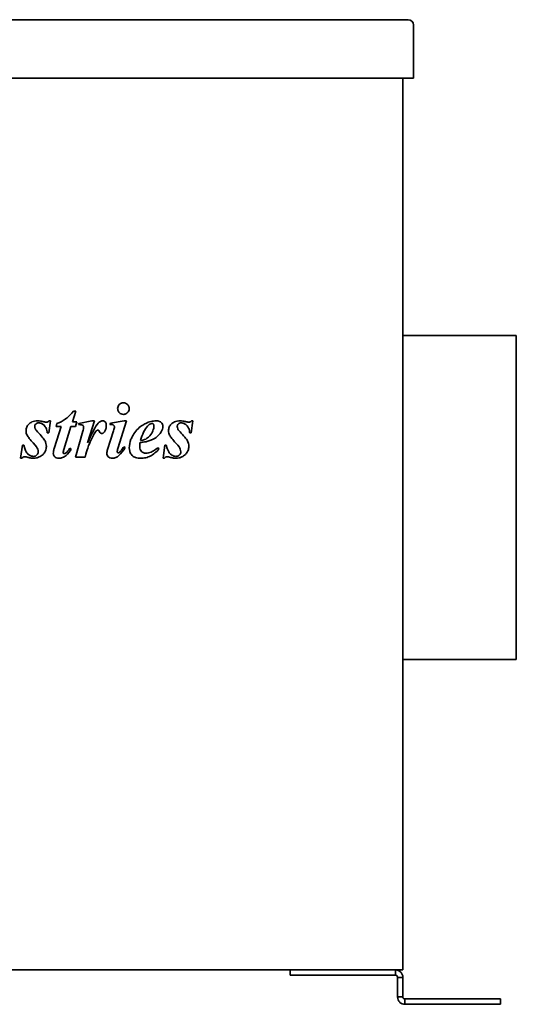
# Model space of a CAD drawing. Header units: millimetres. Extents: x 187 to 653, y 112 to 482.
# Tile 5 of 5: x 466 to 653, y 112 to 482. Entities that reach past the tile are written whole.
import ezdxf

# ---------------------------------------------------------------- set-up
doc = ezdxf.new("R2010")
doc.units = ezdxf.units.MM
doc.header["$LTSCALE"] = 2
doc.layers.add('Krawędzie widoczne(ISO)', color=7, linetype='Continuous', lineweight=35, true_color=0x262659)

msp = doc.modelspace()

# ---------------------------------------------------------------- linework, layer by layer
at = {"layer": 'Krawędzie widoczne(ISO)'}
for p, q in [((612, 482.48), (228, 482.48)), ((614, 460.48), (614, 480.48)), ((228, 460.48), (612, 460.48)), ((610, 124.48), (610, 460.48)), ((614, 460.48), (612, 460.48)), ((652.8, 363.48), (610, 363.48)), ((652.8, 241.48), (652.8, 363.48)), ((485.37, 330.92), (486.63, 334.94)), ((486.63, 334.94), (485.83, 334.94)), ((476.45, 326.77), (477.1, 331.33)), ((477.1, 331.33), (476.56, 331.33)), ((479.5, 330.32), (479.23, 329.23)), ((487.02, 330.92), (485.37, 330.92)), ((486.51, 329.23), (487.02, 330.92)), ((487.84, 330.35), (487.71, 329.93)), ((492.77, 331.33), (487.84, 330.35)), ((491.14, 323.05), (493.75, 331.33)), ((493.75, 331.33), (492.77, 331.33)), ((499.76, 330.52), (499.57, 329.93)), ((504.93, 331.33), (499.76, 330.52)), ((502.56, 320.92), (505.84, 331.33)), ((505.84, 331.33), (504.93, 331.33)), ((530.19, 326.77), (530.84, 331.33)), ((530.84, 331.33), (530.3, 331.33)), ((475.91, 326.77), (476.45, 326.77)), ((481.1, 329.23), (478.6, 321.24)), ((479.23, 329.23), (481.1, 329.23)), ((482.17, 320.57), (484.85, 329.23)), ((484.85, 329.23), (486.51, 329.23)), ((489.36, 327.43), (486.55, 317.66)), ((500.92, 327.57), (498.67, 320.53)), ((529.65, 326.77), (530.19, 326.77)), ((466.56, 322.17), (465.84, 317.25)), ((467.04, 322.17), (466.56, 322.17)), ((484.94, 320.66), (484.42, 320.99)), ((505.26, 321.27), (504.75, 321.58)), ((518.07, 320.79), (517.62, 321.17)), ((520.3, 322.17), (519.59, 317.25)), ((520.78, 322.17), (520.3, 322.17)), ((465.84, 317.25), (466.38, 317.25)), ((486.55, 317.66), (490.16, 317.66)), ((519.59, 317.25), (520.12, 317.25)), ((652.8, 241.48), (610, 241.48)), ((232, 124.48), (608, 124.48)), ((567.47, 124.48), (567.47, 122.48)), ((569.22, 122.48), (567.47, 122.48)), ((569.22, 122.48), (584.52, 122.48)), ((592.03, 122.48), (584.52, 122.48)), ((592.03, 122.48), (607.2, 122.48)), ((607.2, 123.36), (607.2, 124.48)), ((607.2, 122.48), (607.2, 123.36)), ((610, 124.48), (608, 124.48)), ((608, 121.68), (608, 114.32)), ((608.88, 121.68), (608, 121.68)), ((610, 121.68), (608.88, 121.68)), ((610, 114.32), (610, 121.68)), ((608, 114.32), (609.12, 114.32)), ((609.12, 114.32), (610, 114.32)), ((610.8, 113.52), (610.8, 112.64)), ((611.8, 113.52), (610.8, 113.52)), ((610.8, 112.64), (610.8, 111.52)), ((610.8, 111.52), (611.8, 111.52)), ((611.8, 113.52), (614.63, 113.52)), ((611.8, 111.52), (614.63, 111.52)), ((614.63, 113.52), (623.12, 113.52)), ((623.12, 111.52), (614.63, 111.52)), ((645.04, 113.52), (623.12, 113.52)), ((623.12, 111.52), (645.04, 111.52)), ((645.04, 113.52), (646.79, 113.52)), ((646.79, 111.52), (645.04, 111.52)), ((646.79, 111.52), (646.79, 113.52))]:
    msp.add_line(p, q, dxfattribs=at)
msp.add_arc((612, 480.48), 2, 0, 90, dxfattribs=at)
for points, knots in [([(504.62, 338.11), (504.47, 338.11), (504.32, 338.1), (504.03, 338.04), (503.89, 338), (503.51, 337.83), (503.28, 337.67), (502.88, 337.26), (502.73, 337.04), (502.51, 336.52), (502.46, 336.23), (502.46, 335.94)], [-0.3607833, -0.3607833, -0.3607833, -0.3607833, -0.3099981, -0.3099981, -0.2612299, -0.2612299, -0.1688664, -0.1688664, -0.0873778, -0.0873778, 0, 0, 0, 0]), ([(506.79, 335.94), (506.79, 336.09), (506.78, 336.24), (506.72, 336.54), (506.68, 336.67), (506.5, 337.09), (506.32, 337.32), (505.93, 337.7), (505.71, 337.85), (505.19, 338.07), (504.91, 338.11), (504.62, 338.11)], [-0.3329632, -0.3329632, -0.3329632, -0.3329632, -0.2914219, -0.2914219, -0.2514774, -0.2514774, -0.1678226, -0.1678226, -0.0876676, -0.0876676, 0, 0, 0, 0]), ([(485.83, 334.94), (484.08, 333.01), (483.09, 332.26), (481.67, 331.26), (480.6, 330.74), (479.5, 330.32)], [-0.5204092, -0.5204092, -0.5204092, -0.5204092, -0.3508258, -0.3508258, 0, 0, 0, 0]), ([(502.46, 335.94), (502.46, 335.79), (502.47, 335.64), (502.53, 335.34), (502.58, 335.21), (502.77, 334.78), (502.95, 334.54), (503.33, 334.18), (503.55, 334.03), (504.06, 333.82), (504.34, 333.77), (504.62, 333.77)], [-0.3149523, -0.3149523, -0.3149523, -0.3149523, -0.2783055, -0.2783055, -0.2430307, -0.2430307, -0.1652067, -0.1652067, -0.0846953, -0.0846953, 0, 0, 0, 0]), ([(504.62, 333.77), (504.77, 333.77), (504.92, 333.78), (505.21, 333.84), (505.35, 333.88), (505.81, 334.08), (506.04, 334.29), (506.38, 334.64), (506.53, 334.86), (506.74, 335.37), (506.79, 335.65), (506.79, 335.94)], [-0.2822368, -0.2822368, -0.2822368, -0.2822368, -0.2558483, -0.2558483, -0.2304487, -0.2304487, -0.1674943, -0.1674943, -0.0865321, -0.0865321, 0, 0, 0, 0]), ([(472.33, 331.33), (471.93, 331.33), (471.53, 331.3), (470.79, 331.17), (470.45, 331.07), (469.69, 330.75), (469.28, 330.49), (468.6, 329.79), (468.35, 329.43), (468, 328.57), (467.92, 328.09), (467.92, 327.61)], [-0.7040247, -0.7040247, -0.7040247, -0.7040247, -0.5648028, -0.5648028, -0.4408438, -0.4408438, -0.2783564, -0.2783564, -0.1460587, -0.1460587, 0, 0, 0, 0]), ([(471.19, 329.23), (471.19, 329.31), (471.19, 329.39), (471.23, 329.56), (471.25, 329.64), (471.35, 329.87), (471.45, 330.01), (471.75, 330.31), (471.93, 330.4), (472.28, 330.55), (472.52, 330.58), (472.76, 330.58)], [-0.1752538, -0.1752538, -0.1752538, -0.1752538, -0.1601742, -0.1601742, -0.1455048, -0.1455048, -0.1147664, -0.1147664, -0.0710647, -0.0710647, 0, 0, 0, 0]), ([(474.57, 331.01), (474.17, 331.1), (473.75, 331.19), (473.01, 331.3), (472.67, 331.33), (472.33, 331.33)], [-0.2244026, -0.2244026, -0.2244026, -0.2244026, -0.1009069, -0.1009069, 0, 0, 0, 0]), ([(472.76, 330.58), (472.92, 330.58), (473.07, 330.56), (473.39, 330.5), (473.55, 330.45), (474.03, 330.24), (474.33, 330.03), (475.08, 329.34), (475.33, 328.9), (475.74, 328.04), (475.87, 327.41), (475.91, 326.77)], [-0.3841216, -0.3841216, -0.3841216, -0.3841216, -0.3610316, -0.3610316, -0.3375375, -0.3375375, -0.2857841, -0.2857841, -0.1906608, -0.1906608, 0, 0, 0, 0]), ([(475.63, 330.84), (475.48, 330.84), (475.32, 330.86), (474.97, 330.91), (474.76, 330.96), (474.57, 331.01)], [-0.1050066, -0.1050066, -0.1050066, -0.1050066, -0.0601029, -0.0601029, 0, 0, 0, 0]), ([(476.56, 331.33), (476.5, 331.24), (476.42, 331.16), (476.25, 331.02), (476.16, 330.97), (475.93, 330.87), (475.78, 330.84), (475.63, 330.84)], [-0.1103222, -0.1103222, -0.1103222, -0.1103222, -0.0764565, -0.0764565, -0.044931, -0.044931, 0, 0, 0, 0]), ([(495.16, 330.5), (494.6, 329.92), (493.96, 328.83), (492.67, 326.44), (491.82, 324.59), (491.14, 323.05)], [-0.8064157, -0.8064157, -0.8064157, -0.8064157, -0.5068713, -0.5068713, 0, 0, 0, 0]), ([(496.82, 331.33), (496.68, 331.33), (496.54, 331.32), (496.25, 331.25), (496.11, 331.19), (495.67, 330.97), (495.39, 330.75), (495.16, 330.5)], [-0.191348, -0.191348, -0.191348, -0.191348, -0.1478674, -0.1478674, -0.1028004, -0.1028004, 0, 0, 0, 0]), ([(498.18, 329.6), (498.18, 329.77), (498.17, 329.95), (498.11, 330.26), (498.07, 330.4), (497.92, 330.76), (497.81, 330.89), (497.6, 331.09), (497.47, 331.18), (497.17, 331.3), (497, 331.33), (496.82, 331.33)], [-0.1940248, -0.1940248, -0.1940248, -0.1940248, -0.1645866, -0.1645866, -0.1389763, -0.1389763, -0.098568, -0.098568, -0.0523338, -0.0523338, 0, 0, 0, 0]), ([(516.97, 331.33), (516.31, 331.33), (515.66, 331.25), (514.34, 330.94), (513.69, 330.69), (512.17, 329.96), (510.88, 329.2), (508.47, 326.62), (507.82, 325.25), (507.08, 323.35), (506.86, 322.27), (506.86, 321.15)], [-1.228759, -1.228759, -1.228759, -1.228759, -1.055513, -1.055513, -0.873161, -0.873161, -0.610676, -0.610676, -0.335466, -0.335466, 0, 0, 0, 0]), ([(513.75, 329.37), (513.94, 329.58), (514.14, 329.78), (514.53, 330.08), (514.73, 330.2), (515.06, 330.32), (515.2, 330.35), (515.34, 330.35)], [-0.1897526, -0.1897526, -0.1897526, -0.1897526, -0.1069357, -0.1069357, -0.0417403, -0.0417403, 0, 0, 0, 0]), ([(515.34, 330.35), (515.45, 330.35), (515.57, 330.33), (515.77, 330.25), (515.85, 330.19), (515.97, 330.07), (516.03, 329.99), (516.14, 329.74), (516.15, 329.61), (516.15, 329.47)], [-0.2132499, -0.2132499, -0.2132499, -0.2132499, -0.1425627, -0.1425627, -0.0811032, -0.0811032, -0.0404428, -0.0404428, 0, 0, 0, 0]), ([(519.49, 329.26), (519.49, 329.41), (519.47, 329.56), (519.41, 329.85), (519.37, 329.98), (519.2, 330.35), (519.05, 330.56), (518.75, 330.84), (518.54, 331.01), (517.8, 331.29), (517.38, 331.33), (516.97, 331.33)], [-0.6846461, -0.6846461, -0.6846461, -0.6846461, -0.5632578, -0.5632578, -0.4480448, -0.4480448, -0.2376003, -0.2376003, -0.1217562, -0.1217562, 0, 0, 0, 0]), ([(526.07, 331.33), (525.67, 331.33), (525.27, 331.3), (524.53, 331.17), (524.19, 331.07), (523.43, 330.75), (523.02, 330.49), (522.34, 329.79), (522.1, 329.43), (521.74, 328.57), (521.66, 328.09), (521.66, 327.61)], [-0.7040247, -0.7040247, -0.7040247, -0.7040247, -0.5648028, -0.5648028, -0.4408438, -0.4408438, -0.2783564, -0.2783564, -0.1460587, -0.1460587, 0, 0, 0, 0]), ([(524.93, 329.23), (524.93, 329.31), (524.94, 329.39), (524.97, 329.56), (524.99, 329.64), (525.09, 329.87), (525.2, 330.01), (525.5, 330.31), (525.67, 330.4), (526.03, 330.55), (526.26, 330.58), (526.5, 330.58)], [-0.1752538, -0.1752538, -0.1752538, -0.1752538, -0.1601742, -0.1601742, -0.1455048, -0.1455048, -0.1147664, -0.1147664, -0.0710647, -0.0710647, 0, 0, 0, 0]), ([(528.31, 331.01), (527.91, 331.1), (527.5, 331.19), (526.76, 331.3), (526.41, 331.33), (526.07, 331.33)], [-0.2244026, -0.2244026, -0.2244026, -0.2244026, -0.1009069, -0.1009069, 0, 0, 0, 0]), ([(526.5, 330.58), (526.66, 330.58), (526.82, 330.56), (527.13, 330.5), (527.29, 330.45), (527.77, 330.24), (528.07, 330.03), (528.82, 329.34), (529.07, 328.9), (529.48, 328.04), (529.61, 327.41), (529.65, 326.77)], [-0.3841216, -0.3841216, -0.3841216, -0.3841216, -0.3610316, -0.3610316, -0.3375375, -0.3375375, -0.2857841, -0.2857841, -0.1906608, -0.1906608, 0, 0, 0, 0]), ([(529.37, 330.84), (529.22, 330.84), (529.06, 330.86), (528.71, 330.91), (528.51, 330.96), (528.31, 331.01)], [-0.1050066, -0.1050066, -0.1050066, -0.1050066, -0.0601029, -0.0601029, 0, 0, 0, 0]), ([(530.3, 331.33), (530.24, 331.24), (530.16, 331.16), (529.99, 331.02), (529.9, 330.97), (529.67, 330.87), (529.52, 330.84), (529.37, 330.84)], [-0.1103222, -0.1103222, -0.1103222, -0.1103222, -0.0764565, -0.0764565, -0.044931, -0.044931, 0, 0, 0, 0]), ([(467.92, 327.61), (467.92, 327.31), (467.95, 327.01), (468.08, 326.45), (468.18, 326.19), (468.31, 325.94)], [-0.1736288, -0.1736288, -0.1736288, -0.1736288, -0.0844521, -0.0844521, 0, 0, 0, 0]), ([(472.23, 327.22), (471.58, 327.9), (471.42, 328.22), (471.24, 328.66), (471.19, 328.94), (471.19, 329.23)], [-0.1408626, -0.1408626, -0.1408626, -0.1408626, -0.0868461, -0.0868461, 0, 0, 0, 0]), ([(475.57, 321.74), (475.57, 322.12), (475.52, 322.5), (475.3, 323.34), (475.12, 323.66), (474.69, 324.49), (473.55, 325.8), (472.23, 327.22)], [-0.7328505, -0.7328505, -0.7328505, -0.7328505, -0.6658179, -0.6658179, -0.580284, -0.580284, 0, 0, 0, 0]), ([(487.71, 329.93), (487.99, 329.93), (488.35, 329.92), (488.84, 329.87), (488.96, 329.83), (489.21, 329.72), (489.32, 329.64), (489.48, 329.47), (489.53, 329.39), (489.62, 329.16), (489.63, 329.02), (489.63, 328.88)], [-0.2037083, -0.2037083, -0.2037083, -0.2037083, -0.1486692, -0.1486692, -0.1086553, -0.1086553, -0.0723928, -0.0723928, -0.0416562, -0.0416562, 0, 0, 0, 0]), ([(489.63, 328.88), (489.63, 328.74), (489.6, 328.54), (489.51, 328.05), (489.43, 327.71), (489.36, 327.43)], [-0.1497107, -0.1497107, -0.1497107, -0.1497107, -0.0879704, -0.0879704, 0, 0, 0, 0]), ([(490.16, 317.66), (491.05, 320.85), (491.41, 321.81), (492.09, 323.43), (492.9, 325.32), (493.98, 327.12), (494.27, 327.41), (494.52, 327.65), (494.62, 327.73), (494.72, 327.79)], [-0.3211236, -0.3211236, -0.3211236, -0.3211236, -0.1898487, -0.1898487, -0.0911938, -0.0911938, -0.0335857, -0.0335857, 0, 0, 0, 0]), ([(494.72, 327.79), (494.77, 327.81), (494.82, 327.83), (494.92, 327.86), (494.96, 327.87), (495.01, 327.87)], [-0.03066802, -0.03066802, -0.03066802, -0.03066802, -0.01406282, -0.01406282, 0, 0, 0, 0]), ([(495.01, 327.87), (495.04, 327.87), (495.07, 327.86), (495.14, 327.85), (495.17, 327.83), (495.22, 327.8), (495.25, 327.78), (495.36, 327.69), (495.49, 327.47), (495.69, 327.08), (495.76, 326.95), (495.97, 326.75), (496.06, 326.69), (496.28, 326.6), (496.4, 326.58), (496.53, 326.58)], [-0.5711365, -0.5711365, -0.5711365, -0.5711365, -0.4968443, -0.4968443, -0.4189069, -0.4189069, -0.3569699, -0.3569699, -0.1232072, -0.1232072, -0.0715777, -0.0715777, -0.0381327, -0.0381327, 0, 0, 0, 0]), ([(496.53, 326.58), (496.62, 326.58), (496.71, 326.59), (496.88, 326.64), (496.96, 326.68), (497.22, 326.85), (497.37, 327.02), (497.49, 327.2)], [-0.1190473, -0.1190473, -0.1190473, -0.1190473, -0.0922739, -0.0922739, -0.0646918, -0.0646918, 0, 0, 0, 0]), ([(497.49, 327.2), (497.73, 327.53), (497.9, 327.9), (498.13, 328.72), (498.18, 329.16), (498.18, 329.6)], [-0.2550097, -0.2550097, -0.2550097, -0.2550097, -0.1328158, -0.1328158, 0, 0, 0, 0]), ([(499.57, 329.93), (499.67, 329.93), (499.77, 329.94), (499.96, 329.94), (500.05, 329.94), (500.14, 329.94)], [-0.05686623, -0.05686623, -0.05686623, -0.05686623, -0.02636323, -0.02636323, 0, 0, 0, 0]), ([(500.14, 329.94), (500.25, 329.94), (500.36, 329.94), (500.56, 329.9), (500.65, 329.87), (500.88, 329.77), (500.97, 329.68), (501.11, 329.54), (501.16, 329.46), (501.23, 329.29), (501.25, 329.2), (501.25, 329.11)], [-0.1286818, -0.1286818, -0.1286818, -0.1286818, -0.1067788, -0.1067788, -0.0874254, -0.0874254, -0.0555517, -0.0555517, -0.0272362, -0.0272362, 0, 0, 0, 0]), ([(501.25, 329.11), (501.25, 328.92), (501.22, 328.69), (501.11, 328.18), (501.02, 327.86), (500.92, 327.57)], [-0.1565799, -0.1565799, -0.1565799, -0.1565799, -0.0901573, -0.0901573, 0, 0, 0, 0]), ([(516.15, 329.47), (516.15, 328.82), (515.99, 328.17), (515.56, 327.14), (515.2, 326.37), (514.38, 325.44), (513.93, 324.97), (513.01, 324.44), (512.42, 324.17), (511.04, 323.96)], [-6.211768, -6.211768, -6.211768, -6.211768, -3.252357, -3.252357, -1.164958, -1.164958, -0.41972, -0.41972, 0, 0, 0, 0]), ([(511.04, 323.96), (511.36, 325.03), (511.76, 326.12), (512.66, 327.92), (513.15, 328.71), (513.75, 329.37)], [-0.6037351, -0.6037351, -0.6037351, -0.6037351, -0.2687179, -0.2687179, 0, 0, 0, 0]), ([(513.8, 323.64), (515.56, 324.12), (516.59, 324.83), (517.75, 325.67), (518.37, 326.36), (518.87, 327.17)], [-0.4286215, -0.4286215, -0.4286215, -0.4286215, -0.2839935, -0.2839935, 0, 0, 0, 0]), ([(518.87, 327.17), (519.06, 327.49), (519.22, 327.83), (519.43, 328.54), (519.49, 328.9), (519.49, 329.26)], [-0.2221561, -0.2221561, -0.2221561, -0.2221561, -0.1084602, -0.1084602, 0, 0, 0, 0]), ([(521.66, 327.61), (521.66, 327.31), (521.69, 327.01), (521.82, 326.45), (521.92, 326.19), (522.05, 325.94)], [-0.1736288, -0.1736288, -0.1736288, -0.1736288, -0.0844521, -0.0844521, 0, 0, 0, 0]), ([(525.97, 327.22), (525.32, 327.9), (525.16, 328.22), (524.98, 328.66), (524.93, 328.94), (524.93, 329.23)], [-0.1408626, -0.1408626, -0.1408626, -0.1408626, -0.0868461, -0.0868461, 0, 0, 0, 0]), ([(529.31, 321.74), (529.31, 322.12), (529.26, 322.5), (529.04, 323.34), (528.86, 323.66), (528.43, 324.49), (527.29, 325.8), (525.97, 327.22)], [-0.7328505, -0.7328505, -0.7328505, -0.7328505, -0.6658179, -0.6658179, -0.580284, -0.580284, 0, 0, 0, 0]), ([(468.31, 325.94), (468.52, 325.55), (468.83, 325.11), (469.58, 324.15), (470.1, 323.57), (470.58, 323.05)], [-0.3657385, -0.3657385, -0.3657385, -0.3657385, -0.2115574, -0.2115574, 0, 0, 0, 0]), ([(470.58, 323.05), (471.87, 321.65), (472.17, 321.1), (472.45, 320.4), (472.53, 320.05), (472.53, 319.68)], [-0.2275176, -0.2275176, -0.2275176, -0.2275176, -0.1089175, -0.1089175, 0, 0, 0, 0]), ([(510.78, 321.61), (510.78, 321.84), (510.79, 322.09), (510.83, 322.61), (510.87, 322.91), (510.91, 323.2)], [-0.1565889, -0.1565889, -0.1565889, -0.1565889, -0.0872414, -0.0872414, 0, 0, 0, 0]), ([(510.91, 323.2), (511.45, 323.24), (512.01, 323.3), (512.95, 323.44), (513.39, 323.53), (513.8, 323.64)], [-0.2882308, -0.2882308, -0.2882308, -0.2882308, -0.12621, -0.12621, 0, 0, 0, 0]), ([(522.05, 325.94), (522.26, 325.55), (522.57, 325.11), (523.33, 324.15), (523.84, 323.57), (524.32, 323.05)], [-0.3657385, -0.3657385, -0.3657385, -0.3657385, -0.2115574, -0.2115574, 0, 0, 0, 0]), ([(524.32, 323.05), (525.61, 321.65), (525.91, 321.1), (526.2, 320.4), (526.27, 320.05), (526.27, 319.68)], [-0.2275176, -0.2275176, -0.2275176, -0.2275176, -0.1089175, -0.1089175, 0, 0, 0, 0]), ([(470.65, 317.95), (470.4, 317.95), (470.16, 317.99), (469.64, 318.16), (469.38, 318.3), (468.79, 318.66), (468.46, 318.96), (467.95, 319.67), (467.58, 320.3), (467.04, 322.17)], [-1.818581, -1.818581, -1.818581, -1.818581, -1.552815, -1.552815, -1.222412, -1.222412, -0.582048, -0.582048, 0, 0, 0, 0]), ([(472.53, 319.68), (472.53, 319.46), (472.49, 319.24), (472.31, 318.82), (472.18, 318.64), (471.89, 318.36), (471.71, 318.21), (471.19, 317.99), (470.92, 317.95), (470.65, 317.95)], [-0.3932831, -0.3932831, -0.3932831, -0.3932831, -0.2810788, -0.2810788, -0.1681422, -0.1681422, -0.081965, -0.081965, 0, 0, 0, 0]), ([(470.76, 317.25), (471.13, 317.25), (471.49, 317.29), (472.22, 317.45), (472.57, 317.57), (473.32, 317.92), (473.85, 318.22), (474.49, 318.85), (474.91, 319.3), (475.45, 320.59), (475.57, 321.16), (475.57, 321.74)], [-2.086712, -2.086712, -2.086712, -2.086712, -1.575462, -1.575462, -1.057408, -1.057408, -0.419527, -0.419527, -0.175783, -0.175783, 0, 0, 0, 0]), ([(478.6, 321.24), (478.48, 320.84), (478.37, 320.42), (478.24, 319.7), (478.2, 319.37), (478.2, 319.05)], [-0.2199225, -0.2199225, -0.2199225, -0.2199225, -0.0959956, -0.0959956, 0, 0, 0, 0]), ([(478.2, 319.05), (478.2, 318.92), (478.21, 318.79), (478.26, 318.54), (478.29, 318.43), (478.43, 318.11), (478.56, 317.93), (478.83, 317.68), (479.01, 317.52), (479.62, 317.29), (479.97, 317.25), (480.3, 317.25)], [-0.5064944, -0.5064944, -0.5064944, -0.5064944, -0.4223526, -0.4223526, -0.342764, -0.342764, -0.1966931, -0.1966931, -0.1008943, -0.1008943, 0, 0, 0, 0]), ([(480.3, 317.25), (480.77, 317.25), (481.22, 317.34), (482.09, 317.68), (482.58, 317.95), (483.82, 318.93), (484.45, 319.79), (484.94, 320.66)], [-0.6448469, -0.6448469, -0.6448469, -0.6448469, -0.4732827, -0.4732827, -0.3005123, -0.3005123, 0, 0, 0, 0]), ([(481.91, 319.34), (481.91, 319.51), (481.94, 319.7), (482.02, 320.09), (482.09, 320.34), (482.17, 320.57)], [-0.1211799, -0.1211799, -0.1211799, -0.1211799, -0.0713406, -0.0713406, 0, 0, 0, 0]), ([(482.33, 318.98), (482.29, 318.98), (482.26, 318.98), (482.19, 319), (482.15, 319.01), (482.07, 319.06), (482.03, 319.09), (481.97, 319.16), (481.94, 319.19), (481.91, 319.26), (481.91, 319.3), (481.91, 319.34)], [-0.05769548, -0.05769548, -0.05769548, -0.05769548, -0.0480442, -0.0480442, -0.0385285, -0.0385285, -0.02388626, -0.02388626, -0.01196681, -0.01196681, 0, 0, 0, 0]), ([(482.85, 319.19), (482.77, 319.13), (482.68, 319.07), (482.5, 319), (482.42, 318.98), (482.33, 318.98)], [-0.05775888, -0.05775888, -0.05775888, -0.05775888, -0.02593701, -0.02593701, 0, 0, 0, 0]), ([(484.42, 320.99), (484.16, 320.62), (483.88, 320.24), (483.36, 319.66), (483.11, 319.39), (482.85, 319.19)], [-0.233725, -0.233725, -0.233725, -0.233725, -0.0986268, -0.0986268, 0, 0, 0, 0]), ([(498.67, 320.53), (498.59, 320.29), (498.51, 320.02), (498.42, 319.57), (498.39, 319.35), (498.39, 319.14)], [-0.1403655, -0.1403655, -0.1403655, -0.1403655, -0.0620577, -0.0620577, 0, 0, 0, 0]), ([(498.39, 319.14), (498.39, 318.89), (498.43, 318.63), (498.63, 318.18), (498.76, 317.98), (499.06, 317.69), (499.26, 317.53), (499.85, 317.29), (500.18, 317.25), (500.5, 317.25)], [-0.4532234, -0.4532234, -0.4532234, -0.4532234, -0.3176364, -0.3176364, -0.1919613, -0.1919613, -0.0969326, -0.0969326, 0, 0, 0, 0]), ([(500.5, 317.25), (500.93, 317.25), (501.34, 317.34), (502.18, 317.68), (502.58, 317.95), (503.84, 319.01), (504.61, 320.11), (505.26, 321.27)], [-0.7060957, -0.7060957, -0.7060957, -0.7060957, -0.5599644, -0.5599644, -0.3981368, -0.3981368, 0, 0, 0, 0]), ([(502.28, 319.76), (502.28, 319.87), (502.31, 320.02), (502.41, 320.43), (502.49, 320.7), (502.56, 320.92)], [-0.1241624, -0.1241624, -0.1241624, -0.1241624, -0.0712249, -0.0712249, 0, 0, 0, 0]), ([(502.69, 319.29), (502.67, 319.29), (502.64, 319.29), (502.6, 319.3), (502.57, 319.31), (502.5, 319.35), (502.46, 319.39), (502.38, 319.47), (502.34, 319.52), (502.29, 319.64), (502.28, 319.7), (502.28, 319.76)], [-0.08051672, -0.08051672, -0.08051672, -0.08051672, -0.07127018, -0.07127018, -0.06174687, -0.06174687, -0.04010892, -0.04010892, -0.01853763, -0.01853763, 0, 0, 0, 0]), ([(503.18, 319.54), (503.13, 319.49), (503.08, 319.45), (502.98, 319.38), (502.93, 319.35), (502.82, 319.3), (502.76, 319.29), (502.69, 319.29)], [-0.0563756, -0.0563756, -0.0563756, -0.0563756, -0.03681397, -0.03681397, -0.01975671, -0.01975671, 0, 0, 0, 0]), ([(504.75, 321.58), (504.49, 321.16), (504.2, 320.71), (503.69, 320.06), (503.44, 319.76), (503.18, 319.54)], [-0.2504244, -0.2504244, -0.2504244, -0.2504244, -0.1020577, -0.1020577, 0, 0, 0, 0]), ([(506.86, 321.15), (506.86, 320.74), (506.91, 320.33), (507.13, 319.54), (507.29, 319.18), (507.8, 318.38), (508.07, 318.14), (508.43, 317.84), (508.79, 317.65), (509.81, 317.31), (510.53, 317.25), (511.2, 317.25)], [-0.3688304, -0.3688304, -0.3688304, -0.3688304, -0.3546149, -0.3546149, -0.3407771, -0.3407771, -0.3219657, -0.3219657, -0.2014899, -0.2014899, 0, 0, 0, 0]), ([(513.13, 319.18), (512.78, 319.18), (512.44, 319.23), (511.86, 319.47), (511.63, 319.63), (511.28, 319.98), (511.1, 320.21), (510.83, 320.88), (510.78, 321.25), (510.78, 321.61)], [-0.5202129, -0.5202129, -0.5202129, -0.5202129, -0.3524179, -0.3524179, -0.2158179, -0.2158179, -0.1096815, -0.1096815, 0, 0, 0, 0]), ([(511.2, 317.25), (511.83, 317.25), (512.45, 317.31), (513.77, 317.62), (514.34, 317.85), (515.95, 318.67), (517.07, 319.67), (518.07, 320.79)], [-0.7445696, -0.7445696, -0.7445696, -0.7445696, -0.6085463, -0.6085463, -0.4502713, -0.4502713, 0, 0, 0, 0]), ([(517.62, 321.17), (516.32, 320.12), (515.52, 319.74), (514.44, 319.31), (513.79, 319.18), (513.13, 319.18)], [-0.3495432, -0.3495432, -0.3495432, -0.3495432, -0.1992159, -0.1992159, 0, 0, 0, 0]), ([(524.39, 317.95), (524.14, 317.95), (523.9, 317.99), (523.38, 318.16), (523.12, 318.3), (522.53, 318.66), (522.2, 318.96), (521.69, 319.67), (521.32, 320.3), (520.78, 322.17)], [-1.818581, -1.818581, -1.818581, -1.818581, -1.552815, -1.552815, -1.222412, -1.222412, -0.582048, -0.582048, 0, 0, 0, 0]), ([(526.27, 319.68), (526.27, 319.46), (526.23, 319.24), (526.05, 318.82), (525.92, 318.64), (525.64, 318.36), (525.45, 318.21), (524.93, 317.99), (524.66, 317.95), (524.39, 317.95)], [-0.3932831, -0.3932831, -0.3932831, -0.3932831, -0.2810788, -0.2810788, -0.1681422, -0.1681422, -0.081965, -0.081965, 0, 0, 0, 0]), ([(524.5, 317.25), (524.87, 317.25), (525.24, 317.29), (525.96, 317.45), (526.31, 317.57), (527.07, 317.92), (527.59, 318.22), (528.23, 318.85), (528.66, 319.3), (529.19, 320.59), (529.31, 321.16), (529.31, 321.74)], [-2.086712, -2.086712, -2.086712, -2.086712, -1.575462, -1.575462, -1.057408, -1.057408, -0.419527, -0.419527, -0.175783, -0.175783, 0, 0, 0, 0]), ([(466.38, 317.25), (466.46, 317.36), (466.55, 317.48), (466.75, 317.67), (466.83, 317.71), (467.05, 317.8), (467.23, 317.82), (467.41, 317.82)], [-0.1078896, -0.1078896, -0.1078896, -0.1078896, -0.0807099, -0.0807099, -0.053806, -0.053806, 0, 0, 0, 0]), ([(467.41, 317.82), (467.58, 317.82), (467.77, 317.79), (468.17, 317.72), (468.42, 317.66), (468.65, 317.59)], [-0.121842, -0.121842, -0.121842, -0.121842, -0.07188, -0.07188, 0, 0, 0, 0]), ([(468.65, 317.59), (469.03, 317.49), (469.42, 317.4), (470.12, 317.28), (470.45, 317.25), (470.76, 317.25)], [-0.2116229, -0.2116229, -0.2116229, -0.2116229, -0.0943511, -0.0943511, 0, 0, 0, 0]), ([(520.12, 317.25), (520.2, 317.36), (520.29, 317.48), (520.49, 317.67), (520.57, 317.71), (520.8, 317.8), (520.97, 317.82), (521.15, 317.82)], [-0.1078896, -0.1078896, -0.1078896, -0.1078896, -0.0807099, -0.0807099, -0.053806, -0.053806, 0, 0, 0, 0]), ([(521.15, 317.82), (521.32, 317.82), (521.51, 317.79), (521.91, 317.72), (522.16, 317.66), (522.4, 317.59)], [-0.121842, -0.121842, -0.121842, -0.121842, -0.07188, -0.07188, 0, 0, 0, 0]), ([(522.4, 317.59), (522.77, 317.49), (523.17, 317.4), (523.86, 317.28), (524.19, 317.25), (524.5, 317.25)], [-0.2116229, -0.2116229, -0.2116229, -0.2116229, -0.0943511, -0.0943511, 0, 0, 0, 0]), ([(607.2, 124.48), (607.57, 124.48), (607.94, 124.41), (608.62, 124.12), (608.92, 123.92), (609.44, 123.4), (609.65, 123.09), (609.93, 122.41), (610, 122.05), (610, 121.68)], [0, 0, 0, 0, 0.1113973, 0.1113973, 0.2218681, 0.2218681, 0.3323097, 0.3323097, 0.4436983, 0.4436983, 0.4436983, 0.4436983]), ([(608, 121.68), (608, 121.69), (608, 121.71), (608, 121.72), (608, 121.74), (608, 121.75), (608, 121.77), (607.99, 121.78), (607.99, 121.79), (607.99, 121.81), (607.99, 121.82), (607.98, 121.84), (607.98, 121.85), (607.98, 121.86), (607.98, 121.88), (607.97, 121.89), (607.97, 121.91), (607.96, 121.92), (607.96, 121.93), (607.95, 121.95), (607.95, 121.96), (607.94, 121.97), (607.94, 121.99), (607.93, 122), (607.93, 122.02), (607.92, 122.03), (607.91, 122.04), (607.91, 122.05), (607.9, 122.07), (607.89, 122.08), (607.89, 122.09), (607.88, 122.1), (607.87, 122.12), (607.86, 122.13), (607.86, 122.14), (607.85, 122.15), (607.84, 122.16), (607.83, 122.17), (607.82, 122.19), (607.81, 122.2), (607.8, 122.21), (607.79, 122.22), (607.78, 122.23), (607.77, 122.24), (607.76, 122.25), (607.75, 122.26), (607.74, 122.27), (607.74, 122.27), (607.73, 122.28), (607.73, 122.28), (607.72, 122.29), (607.72, 122.29), (607.71, 122.3), (607.7, 122.31), (607.69, 122.32), (607.68, 122.32), (607.66, 122.33), (607.65, 122.34), (607.64, 122.35), (607.63, 122.36), (607.61, 122.36), (607.6, 122.37), (607.59, 122.38), (607.58, 122.39), (607.56, 122.39), (607.55, 122.4), (607.54, 122.41), (607.52, 122.41), (607.51, 122.42), (607.5, 122.42), (607.49, 122.43), (607.49, 122.43), (607.48, 122.43), (607.47, 122.43), (607.47, 122.44), (607.46, 122.44), (607.44, 122.44), (607.43, 122.45), (607.42, 122.45), (607.4, 122.45), (607.39, 122.46), (607.37, 122.46), (607.36, 122.46), (607.34, 122.47), (607.33, 122.47), (607.32, 122.47), (607.3, 122.47), (607.29, 122.48), (607.27, 122.48), (607.26, 122.48), (607.24, 122.48), (607.23, 122.48), (607.21, 122.48), (607.2, 122.48)], [0, 0, 0, 0, 0.0047728, 0.0047728, 0.0047728, 0.0095512, 0.0095512, 0.0095512, 0.0143301, 0.0143301, 0.0143301, 0.0191047, 0.0191047, 0.0191047, 0.0238701, 0.0238701, 0.0238701, 0.0286216, 0.0286216, 0.0286216, 0.0333544, 0.0333544, 0.0333544, 0.0382298, 0.0382298, 0.0382298, 0.0427614, 0.0427614, 0.0427614, 0.0474593, 0.0474593, 0.0474593, 0.0521542, 0.0521542, 0.0521542, 0.0568425, 0.0568425, 0.0568425, 0.0615206, 0.0615206, 0.0615206, 0.0661851, 0.0661851, 0.0661851, 0.0708326, 0.0708326, 0.0708326, 0.0744107, 0.0744107, 0.0744107, 0.0754605, 0.0754605, 0.0754605, 0.080083, 0.080083, 0.080083, 0.0847043, 0.0847043, 0.0847043, 0.0893209, 0.0893209, 0.0893209, 0.0939292, 0.0939292, 0.0939292, 0.0985257, 0.0985257, 0.0985257, 0.1031072, 0.1031072, 0.1031072, 0.1049061, 0.1049061, 0.1049061, 0.1076745, 0.1076745, 0.1076745, 0.112241, 0.112241, 0.112241, 0.1168056, 0.1168056, 0.1168056, 0.1213652, 0.1213652, 0.1213652, 0.125917, 0.125917, 0.125917, 0.1304582, 0.1304582, 0.1304582, 0.1349859, 0.1349859, 0.1349859, 0.1349859]), ([(610.8, 111.52), (610.44, 111.52), (610.08, 111.59), (609.41, 111.86), (609.1, 112.06), (608.58, 112.58), (608.37, 112.89), (608.08, 113.57), (608, 113.94), (608, 114.32)], [0, 0, 0, 0, 0.1219861, 0.1219861, 0.243369, 0.243369, 0.3653617, 0.3653617, 0.48689, 0.48689, 0.48689, 0.48689]), ([(610, 114.32), (610, 114.3), (610, 114.29), (610, 114.27), (610, 114.26), (610, 114.24), (610.01, 114.23), (610.01, 114.21), (610.01, 114.2), (610.01, 114.18), (610.01, 114.17), (610.02, 114.15), (610.02, 114.14), (610.02, 114.13), (610.03, 114.11), (610.03, 114.1), (610.04, 114.08), (610.04, 114.07), (610.04, 114.06), (610.04, 114.06), (610.04, 114.06), (610.05, 114.05), (610.05, 114.04), (610.06, 114.03), (610.06, 114.01), (610.07, 114), (610.07, 113.98), (610.08, 113.97), (610.09, 113.96), (610.09, 113.94), (610.1, 113.93), (610.11, 113.92), (610.11, 113.91), (610.12, 113.89), (610.13, 113.88), (610.14, 113.87), (610.15, 113.86), (610.16, 113.85), (610.16, 113.83), (610.17, 113.82), (610.18, 113.81), (610.19, 113.8), (610.2, 113.79), (610.21, 113.78), (610.22, 113.77), (610.23, 113.76), (610.24, 113.75), (610.25, 113.74), (610.26, 113.73), (610.27, 113.72), (610.28, 113.71), (610.3, 113.7), (610.31, 113.69), (610.32, 113.68), (610.33, 113.67), (610.33, 113.67), (610.33, 113.67), (610.34, 113.67), (610.35, 113.66), (610.36, 113.65), (610.36, 113.65), (610.38, 113.64), (610.39, 113.63), (610.4, 113.63), (610.41, 113.62), (610.43, 113.61), (610.44, 113.61), (610.45, 113.6), (610.46, 113.59), (610.48, 113.59), (610.49, 113.58), (610.5, 113.58), (610.52, 113.57), (610.53, 113.57), (610.54, 113.56), (610.56, 113.56), (610.57, 113.55), (610.58, 113.55), (610.6, 113.55), (610.61, 113.54), (610.62, 113.54), (610.64, 113.54), (610.65, 113.53), (610.66, 113.53), (610.68, 113.53), (610.69, 113.53), (610.7, 113.53), (610.72, 113.52), (610.73, 113.52), (610.75, 113.52), (610.76, 113.52), (610.77, 113.52), (610.79, 113.52), (610.8, 113.52)], [0, 0, 0, 0, 0.0078163, 0.0078163, 0.0078163, 0.0156656, 0.0156656, 0.0156656, 0.0235447, 0.0235447, 0.0235447, 0.0314507, 0.0314507, 0.0314507, 0.0393801, 0.0393801, 0.0393801, 0.0456978, 0.0456978, 0.0456978, 0.0473294, 0.0473294, 0.0473294, 0.0552907, 0.0552907, 0.0552907, 0.0632562, 0.0632562, 0.0632562, 0.0712194, 0.0712194, 0.0712194, 0.0791739, 0.0791739, 0.0791739, 0.0871132, 0.0871132, 0.0871132, 0.0950308, 0.0950308, 0.0950308, 0.1029204, 0.1029204, 0.1029204, 0.1107759, 0.1107759, 0.1107759, 0.1185913, 0.1185913, 0.1185913, 0.1263609, 0.1263609, 0.1263609, 0.1340793, 0.1340793, 0.1340793, 0.1356977, 0.1356977, 0.1356977, 0.1417721, 0.1417721, 0.1417721, 0.1495008, 0.1495008, 0.1495008, 0.1572621, 0.1572621, 0.1572621, 0.1650505, 0.1650505, 0.1650505, 0.1728601, 0.1728601, 0.1728601, 0.1811091, 0.1811091, 0.1811091, 0.1885372, 0.1885372, 0.1885372, 0.1964318, 0.1964318, 0.1964318, 0.2043573, 0.2043573, 0.2043573, 0.2123021, 0.2123021, 0.2123021, 0.2202542, 0.2202542, 0.2202542, 0.2282011, 0.2282011, 0.2282011, 0.2282011])]:
    msp.add_open_spline(points, degree=3, knots=knots, dxfattribs=at)

doc.saveas('drawing.dxf')
